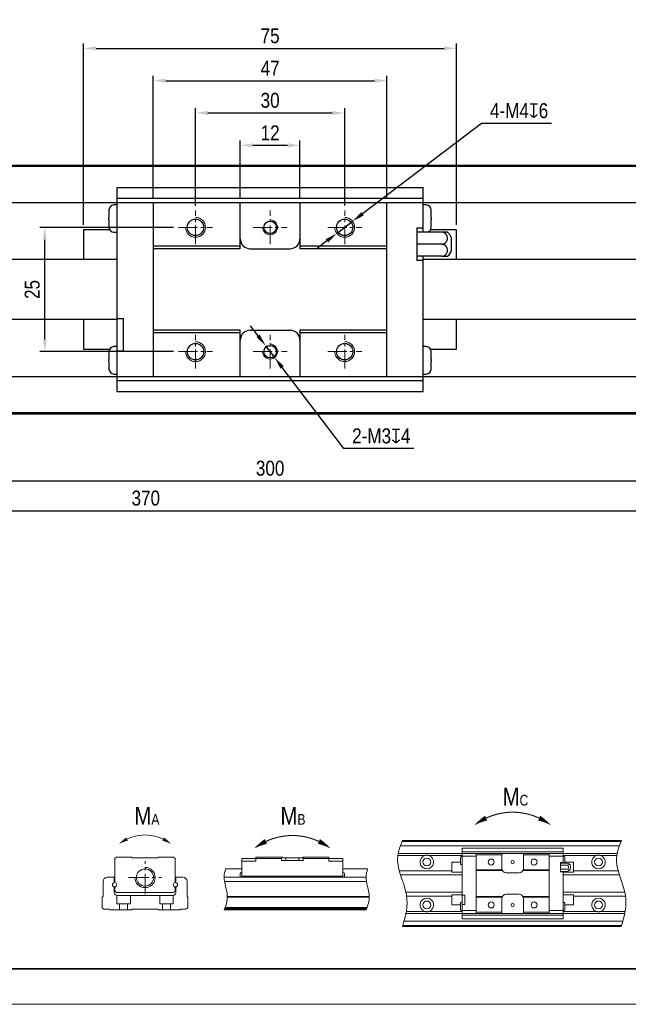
# Model space of a CAD drawing. Header units: millimetres. Extents: x 100 to 1971, y 30 to 690.
# Tile 18 of 20: x 1693 to 1815, y 30 to 228. Entities that reach past the tile are written whole.
import ezdxf

# ---------------------------------------------------------------- set-up
doc = ezdxf.new("R2010")
doc.units = ezdxf.units.MM
doc.linetypes.add('CENTER2', pattern=[28.575, 19.05, -3.175, 3.175, -3.175])
doc.layers.get('Defpoints').update_dxf_attribs({"lineweight": 13})
for name, color, linetype, lineweight in [('小粗', 7, 'Continuous', 25), ('标注', 3, 'Continuous', 13), ('点划线', 1, 'CENTER2', 13), ('粗线', 7, 'Continuous', 35), ('细线', 7, 'Continuous', 13)]:
    doc.layers.add(name, color=color, linetype=linetype, lineweight=lineweight)
doc.styles.add('3.5', font='ARIALN.TTF', dxfattribs={"height": 3})
doc.styles.add('7', font='ARIALN.TTF', dxfattribs={"height": 7})
doc.dimstyles.new('A4—对齐', dxfattribs={"dimtxt": 3, "dimasz": 2.5, "dimexe": 1, "dimexo": 1, "dimgap": 1, "dimtad": 1, "dimdec": 1, "dimzin": 9, "dimdsep": 46, "dimtxsty": '3.5', "dimcen": 2.5, "dimadec": 0, "dimazin": 0, "dimtm": 1e-09, "dimtfac": 1, "dimtdec": 1, "dimtmove": 0, "dimatfit": 3, "dimfxl": 0, "dimtolj": 1, "dimarcsym": 0})
doc.dimstyles.new('A4—水平', dxfattribs={"dimtxt": 3.5, "dimasz": 2.5, "dimexe": 2, "dimexo": 1, "dimgap": 1, "dimtad": 1, "dimtih": 1, "dimtoh": 1, "dimdec": 1, "dimzin": 12, "dimdsep": 46, "dimtxsty": '3.5', "dimcen": 2.5, "dimadec": 0, "dimazin": 0, "dimtm": 1e-09, "dimtfac": 1, "dimtdec": 1, "dimtmove": 0, "dimatfit": 3, "dimfxl": 0, "dimtolj": 1, "dimarcsym": 0})

# ---------------------------------------------------------------- blocks, each defined once
blk = doc.blocks.new('A4图框')
at = {"layer": '粗线'}
blk.add_lwpolyline([(5, 205), (292, 205), (292, 5), (5, 5)], close=True, dxfattribs=at)
at = {"layer": '细线'}
blk.add_lwpolyline([(0, 210), (297, 210), (297, 0), (0, 0)], close=True, dxfattribs=at)
blk = doc.blocks.new('扭矩')
at = {"layer": '标注'}
for points, const_width in [([(451.8, 96.04, 0.223025), (436.8, 96.04, 4.483797)], 0.294), ([(345.56, 90.11, 0.223025), (335.36, 90.11, 4.483797)], 0.2), ([(389.57, 89.45, 0.223025), (374.58, 89.45, 4.483797)], 0.294)]:
    blk.add_lwpolyline(points, format="xyb", dxfattribs=dict(at, const_width=const_width))
for points in [[(433.56, 94.07, 0.0147, 1.47, -0.053865), (436.8, 96.04, 0, 0, -1.574086)], [(455.04, 94.07, 0.0147, 1.47, 0.053865), (451.8, 96.04, 0, 0, 1.574086)], [(333.16, 88.77, 0.01, 1, -0.053865), (335.36, 90.11, 0, 0, -1.574086)], [(347.76, 88.77, 0.01, 1, 0.053865), (345.56, 90.11, 0, 0, 1.574086)], [(371.34, 87.48, 0.0147, 1.47, -0.053865), (374.58, 89.45, 0, 0, -1.574086)], [(392.81, 87.48, 0.0147, 1.47, 0.053865), (389.57, 89.45, 0, 0, 1.574086)]]:
    blk.add_lwpolyline(points, format="xyseb", dxfattribs=at)
blk.add_arc((340.46, 79.24), 2.86, 180, 90, dxfattribs=at)
for points, knots in [([(413.21, 89.69), (412.34, 87.78), (410.77, 82.72), (415.51, 74.58), (414.13, 68.38), (413.16, 65.44)], [4.418107, 4.418107, 4.418107, 4.418107, 10.533784, 20.542229, 29.51, 29.51, 29.51, 29.51]), ([(475.04, 89.69), (474.16, 87.78), (472.59, 82.72), (477.33, 74.58), (475.96, 68.38), (474.98, 65.44)], [4.418107, 4.418107, 4.418107, 4.418107, 10.533784, 20.542229, 29.51, 29.51, 29.51, 29.51]), ([(363.22, 81.67), (362.98, 80.98), (362.42, 78.47), (364.23, 74.45), (363.34, 71.38), (362.84, 70.15)], [3.929779, 3.929779, 3.929779, 3.929779, 6.143971, 11.892959, 15.773013, 15.773013, 15.773013, 15.773013]), ([(403.32, 81.67), (403.08, 80.98), (402.52, 78.47), (404.33, 74.45), (403.44, 71.38), (402.94, 70.15)], [3.929779, 3.929779, 3.929779, 3.929779, 6.143971, 11.892959, 15.773013, 15.773013, 15.773013, 15.773013])]:
    blk.add_open_spline(points, degree=3, knots=knots, dxfattribs=at)
at = {"layer": '点划线', "ltscale": 0.3}
for p, q in [((340.46, 74.58), (340.46, 83.91)), ((335.79, 79.24), (345.12, 79.24))]:
    blk.add_line(p, q, dxfattribs=at)
at = {"layer": '细线'}
for p, q in [((413.1, 89.43), (474.92, 89.43)), ((413.21, 89.69), (475.04, 89.69)), ((474.43, 88.21), (412.6, 88.21)), ((430.03, 87.55), (430.03, 67.58)), ((430.03, 87.55), (458.57, 87.55)), ((458.57, 86.55), (430.03, 86.55)), ((458.57, 83.32), (458.57, 87.55)), ((331.97, 84.63), (332.37, 85.04)), ((331.97, 84.63), (331.97, 77.83)), ((332.37, 85.04), (336.62, 85.04)), ((336.82, 84.84), (336.62, 85.04)), ((344.09, 84.84), (336.82, 84.84)), ((344.3, 85.04), (344.09, 84.84)), ((348.54, 85.04), (344.3, 85.04)), ((348.54, 85.04), (348.94, 84.63)), ((348.94, 84.63), (348.94, 77.83)), ((367.81, 84.63), (379.04, 84.63)), ((367.81, 84.63), (367.81, 79.53)), ((371.77, 83.83), (367.81, 83.83)), ((371.77, 85.04), (371.77, 83.83)), ((379.11, 85.04), (371.77, 85.04)), ((379.04, 84.03), (379.04, 85.04)), ((379.04, 84.03), (385.1, 84.03)), ((384.94, 84.84), (379.21, 84.84)), ((380.26, 84.84), (380.26, 84.03)), ((383.89, 84.03), (383.89, 84.84)), ((392.38, 85.04), (385.04, 85.04)), ((385.1, 84.03), (385.1, 85.04)), ((385.1, 84.63), (396.34, 84.63)), ((392.38, 85.04), (392.38, 83.83)), ((396.34, 83.83), (392.38, 83.83)), ((396.34, 79.53), (396.34, 84.63)), ((411.89, 85.45), (419.46, 85.45)), ((473.81, 86.05), (411.99, 86.05)), ((420.65, 85.45), (430.03, 85.45)), ((429.55, 83.63), (427.12, 83.63)), ((427.12, 80.8), (427.12, 83.63)), ((429.55, 83.22), (429.55, 84.84)), ((433.99, 85.24), (430.03, 85.24)), ((433.99, 86.05), (433.99, 69.08)), ((441.27, 85.65), (433.99, 85.65)), ((441.27, 86.05), (441.27, 81.81)), ((447.33, 86.05), (447.33, 81.81)), ((454.61, 85.65), (447.33, 85.65)), ((454.61, 69.08), (454.61, 86.05)), ((458.57, 85.24), (454.61, 85.24)), ((457.84, 80.84), (457.84, 83.47)), ((458.57, 83.47), (457.84, 83.47)), ((458.57, 85.45), (467.95, 85.45)), ((459.05, 83.32), (459.05, 84.84)), ((461.48, 83.63), (459.05, 83.63)), ((461.48, 80.8), (461.48, 83.63)), ((469.14, 85.45), (473.71, 85.45)), ((367.81, 81.67), (363.22, 81.67)), ((403.32, 81.67), (396.34, 81.67)), ((412.28, 81.12), (427.13, 81.12)), ((427.12, 80.8), (430.03, 80.8)), ((441.34, 81.4), (433.99, 81.4)), ((441.43, 81.2), (433.99, 81.2)), ((447.17, 81.2), (454.61, 81.2)), ((454.61, 81.4), (447.26, 81.4)), ((459.54, 83.32), (457.84, 83.32)), ((457.84, 82.74), (459.54, 82.74)), ((459.54, 81.57), (457.84, 81.57)), ((459.54, 80.99), (457.84, 80.99)), ((458.57, 80.84), (457.84, 80.84)), ((458.57, 80.99), (458.57, 67.58)), ((458.57, 80.8), (461.48, 80.8)), ((460.67, 82.44), (460.67, 81.87)), ((461.47, 81.12), (474.11, 81.12)), ((328.6, 73.93), (328.6, 78.15)), ((329.81, 79.36), (331.77, 79.36)), ((331.77, 79.36), (331.77, 77.83)), ((349.14, 79.36), (351.11, 79.36)), ((349.14, 79.36), (349.14, 77.83)), ((352.32, 78.15), (352.32, 73.93)), ((362.81, 79.36), (402.91, 79.36)), ((403.02, 78.15), (362.92, 78.15)), ((367.32, 79.36), (367.32, 80.25)), ((396.34, 79.64), (367.81, 79.64)), ((367.81, 79.36), (367.81, 79.53)), ((396.34, 79.53), (367.81, 79.53)), ((396.34, 79.53), (396.34, 79.36)), ((396.82, 79.36), (396.82, 80.25)), ((430.04, 79.99), (412.62, 79.99)), ((442.48, 80.6), (446.12, 80.6)), ((474.45, 79.99), (458.57, 79.99)), ((331.77, 74.98), (331.77, 76.62)), ((331.97, 75.4), (331.97, 76.62)), ((332.37, 75), (331.97, 75.4)), ((348.94, 75.4), (348.54, 75)), ((348.94, 76.62), (348.94, 75.4)), ((349.14, 74.98), (349.14, 76.62)), ((414.15, 75.14), (430.04, 75.14)), ((458.57, 75.14), (475.97, 75.14)), ((328.33, 73.67), (328.6, 73.93)), ((328.33, 70.76), (328.33, 73.67)), ((348.54, 75), (332.37, 75)), ((332.48, 74.19), (332.48, 71.82)), ((332.57, 74.18), (348.34, 74.18)), ((336.32, 74.18), (336.32, 71.82)), ((344.6, 74.18), (344.6, 71.82)), ((348.44, 74.19), (348.44, 71.82)), ((352.32, 73.93), (352.58, 73.67)), ((352.58, 73.67), (352.58, 70.76)), ((363.67, 73.93), (403.77, 73.93)), ((363.68, 73.67), (403.77, 73.67)), ((414.36, 74.01), (427.13, 74.01)), ((430.03, 74.33), (427.12, 74.33)), ((427.12, 71.5), (427.12, 74.33)), ((430.03, 74.29), (430.76, 74.29)), ((430.76, 74.29), (430.76, 71.66)), ((441.43, 73.93), (433.99, 73.93)), ((441.34, 73.73), (433.99, 73.73)), ((441.27, 69.08), (441.27, 73.32)), ((442.48, 74.53), (446.12, 74.53)), ((447.17, 73.93), (454.61, 73.93)), ((454.61, 73.73), (447.26, 73.73)), ((447.33, 73.32), (447.33, 69.08)), ((461.48, 74.33), (458.57, 74.33)), ((461.47, 74.01), (476.18, 74.01)), ((461.48, 71.5), (461.48, 74.33)), ((328.74, 70.35), (328.33, 70.76)), ((330.35, 70.35), (328.74, 70.35)), ((330.56, 70.15), (330.35, 70.35)), ((336.62, 70.15), (330.56, 70.15)), ((332.48, 71.82), (336.32, 71.82)), ((333.28, 71.82), (333.28, 70.15)), ((335.51, 71.82), (335.51, 70.15)), ((336.82, 70.35), (336.62, 70.15)), ((344.09, 70.35), (336.82, 70.35)), ((344.3, 70.15), (344.09, 70.35)), ((350.36, 70.15), (344.3, 70.15)), ((348.44, 71.82), (344.6, 71.82)), ((345.41, 71.82), (345.41, 70.15)), ((347.63, 71.82), (347.63, 70.15)), ((350.56, 70.35), (350.36, 70.15)), ((351.89, 70.35), (350.56, 70.35)), ((352.32, 70.53), (352.34, 70.51)), ((352.58, 70.76), (352.34, 70.51)), ((362.84, 70.15), (402.94, 70.15)), ((403.02, 70.35), (362.92, 70.35)), ((363.07, 70.76), (403.17, 70.76)), ((414.25, 69.68), (419.46, 69.68)), ((420.65, 69.68), (430.03, 69.68)), ((427.12, 71.5), (429.55, 71.5)), ((429.55, 71.91), (429.55, 70.29)), ((430.03, 71.66), (430.76, 71.66)), ((430.03, 69.89), (433.99, 69.89)), ((454.61, 69.89), (458.57, 69.89)), ((458.57, 69.68), (467.95, 69.68)), ((459.05, 70.29), (459.05, 71.91)), ((459.05, 71.5), (461.48, 71.5)), ((469.14, 69.68), (476.08, 69.68)), ((413.62, 66.92), (475.44, 66.92)), ((414.15, 69.08), (475.97, 69.08)), ((430.03, 68.58), (458.57, 68.58)), ((430.03, 67.58), (458.57, 67.58)), ((441.27, 69.48), (433.99, 69.48)), ((454.61, 69.48), (447.33, 69.48)), ((413.16, 65.44), (474.98, 65.44)), ((475.07, 65.7), (413.24, 65.7))]:
    blk.add_line(p, q, dxfattribs=at)
for centre, radius in [((420.05, 83.63), 1.11), ((438.24, 83.63), 0.849), ((444.3, 83.63), 0.434), ((450.36, 83.63), 0.849), ((468.55, 83.63), 1.11), ((340.46, 79.24), 2.42), ((331.87, 77.22), 0.614), ((349.04, 77.22), 0.614), ((420.05, 71.5), 1.11), ((438.24, 71.5), 0.849), ((450.36, 71.5), 0.849), ((468.55, 71.5), 1.11), ((444.3, 71.5), 0.434)]:
    blk.add_circle(centre, radius, dxfattribs=at)
for centre, radius, start, end in [((380.26, 85.44), 1.21, 199.4712, 210), ((420.05, 83.63), 1.92, 107.9953, 72.0062), ((429.95, 84.84), 0.404, 78.463, 180.0001), ((458.65, 84.84), 0.404, 359.9999, 101.537), ((468.55, 83.63), 1.92, 107.9938, 72.0062), ((429.95, 83.22), 0.404, 179.9999, 281.537), ((442.48, 81.81), 1.21, 180, 270), ((446.12, 81.81), 1.21, 270, 360), ((459.54, 82.15), 1.17, 14.082, 89.9713), ((459.54, 82.15), 0.583, 270.1017, 90.0043), ((459.54, 82.15), 1.17, 270, 345.918), ((329.81, 78.15), 1.21, 90, 180), ((351.11, 78.15), 1.21, 0, 90), ((367.73, 80.25), 0.404, 78.463, 180.0001), ((396.42, 80.25), 0.404, 359.9999, 101.537), ((332.57, 74.98), 0.8, 180, 270), ((348.34, 74.98), 0.8, 270, 0), ((420.05, 71.5), 1.92, 287.9938, 252.0047), ((442.48, 73.32), 1.21, 90, 180), ((446.12, 73.32), 1.21, 30, 90), ((446.12, 73.32), 1.21, 0, 19.4712), ((468.55, 71.5), 1.92, 287.9938, 252.0047), ((351.89, 70.96), 0.606, 270, 314.9062), ((429.95, 71.91), 0.404, 78.463, 180.0001), ((429.95, 70.29), 0.404, 179.9999, 281.537), ((458.65, 71.91), 0.404, 359.9999, 101.537), ((458.65, 70.29), 0.404, 258.463, 0.0001)]:
    blk.add_arc(centre, radius, start, end, dxfattribs=at)
for centre, major_axis, ratio, start_param, end_param in [((383.89, 85.44), (0.51, 1.1), 1, 4.621289, 4.805051), ((459.54, 83.03), (0.583, 0), 0.5, 4.712313, 7.852981), ((459.54, 81.28), (-0.583, 0), 0.5, 1.570197, 4.710613), ((446.12, 73.32), (0.51, -1.1), 1, 1.478135, 1.661896)]:
    blk.add_ellipse(centre, major_axis=major_axis, ratio=ratio, start_param=start_param, end_param=end_param, dxfattribs=at)
for points in [[(420.65, 85.45), (420.6, 85.47), (420.55, 85.48), (420.45, 85.51), (420.4, 85.51), (420.3, 85.53), (420.25, 85.54), (420.15, 85.54), (420.1, 85.55), (420.03, 85.55), (420, 85.55), (419.95, 85.54), (419.93, 85.54), (419.85, 85.54), (419.8, 85.53), (419.7, 85.51), (419.6, 85.5), (419.51, 85.47), (419.46, 85.45)], [(469.14, 85.45), (469.09, 85.47), (469.04, 85.48), (468.95, 85.51), (468.9, 85.51), (468.8, 85.53), (468.75, 85.54), (468.65, 85.54), (468.6, 85.55), (468.52, 85.55), (468.5, 85.55), (468.45, 85.54), (468.42, 85.54), (468.35, 85.54), (468.3, 85.53), (468.2, 85.51), (468.1, 85.5), (468, 85.47), (467.95, 85.45)], [(419.46, 69.68), (419.51, 69.66), (419.56, 69.65), (419.65, 69.62), (419.7, 69.61), (419.8, 69.6), (419.85, 69.59), (419.95, 69.59), (420, 69.58), (420.08, 69.58), (420.1, 69.58), (420.15, 69.59), (420.18, 69.59), (420.25, 69.59), (420.3, 69.6), (420.4, 69.61), (420.5, 69.63), (420.6, 69.66), (420.65, 69.68)], [(467.95, 69.68), (468, 69.66), (468.05, 69.65), (468.15, 69.62), (468.2, 69.61), (468.3, 69.6), (468.35, 69.59), (468.45, 69.59), (468.5, 69.58), (468.57, 69.58), (468.6, 69.58), (468.65, 69.59), (468.67, 69.59), (468.75, 69.59), (468.8, 69.6), (468.9, 69.61), (469, 69.63), (469.09, 69.66), (469.14, 69.68)]]:
    blk.add_open_spline(points, degree=3, knots=[0, 0, 0, 0, 0.125, 0.125, 0.25, 0.25, 0.375, 0.375, 0.5, 0.5, 0.5625, 0.5625, 0.625, 0.625, 0.75, 0.75, 0.875, 1, 1, 1, 1], dxfattribs=at)
blk.add_open_spline([(362.98, 70.51), (403.08, 70.51)], degree=1, dxfattribs=at)
at = {"layer": '标注', "char_height": 5, "attachment_point": 1, "style": '7'}
for s, insert in [('M{\\H0.6x;C}', (441.48, 104.59)), ('M{\\H0.6x;A}', (337.46, 99.18)), ('M{\\H0.6x;B}', (378.72, 99.18))]:
    blk.add_mtext_dynamic_manual_height_columns(s, width=12.0149, gutter_width=35, heights=[0], dxfattribs=dict(at, insert=insert))
blk = doc.blocks.new('*D190')
at = {"layer": 'Defpoints', "color": 0, "transparency": 16777216}
for p in [(1643.24, 148.78), (1843.24, 148.78), (1843.24, 135.28)]:
    blk.add_point(p, dxfattribs=at)
at = {"layer": '标注', "color": 0, "lineweight": -2, "transparency": 16777216}
for p, q in [((1643.24, 147.78), (1643.24, 134.28)), ((1843.24, 147.78), (1843.24, 134.28)), ((1645.74, 135.28), (1840.74, 135.28))]:
    blk.add_line(p, q, dxfattribs=at)
at = {"layer": '标注', "color": 0, "transparency": 16777216}
for points in [[(1645.74, 135.69), (1645.74, 134.86), (1643.24, 135.28)], [(1840.74, 135.69), (1840.74, 134.86), (1843.24, 135.28)]]:
    blk.add_solid(points, dxfattribs=at)
at = {"layer": '标注', "color": 0, "transparency": 16777216, "insert": (1743.24, 137.81), "char_height": 3, "width": 27.1458, "attachment_point": 5, "style": '3.5'}
blk.add_mtext('\\A1;300', dxfattribs=at)
blk = doc.blocks.new('*D191')
at = {"layer": 'Defpoints', "color": 0, "transparency": 16777216}
for p in [(1583.24, 149.08), (1853.24, 149.58), (1853.24, 129.28)]:
    blk.add_point(p, dxfattribs=at)
at = {"layer": '标注', "color": 0, "lineweight": -2, "transparency": 16777216}
for p, q in [((1853.24, 148.58), (1853.24, 128.28)), ((1583.24, 148.08), (1583.24, 128.28)), ((1585.74, 129.28), (1850.74, 129.28))]:
    blk.add_line(p, q, dxfattribs=at)
at = {"layer": '标注', "color": 0, "transparency": 16777216}
for points in [[(1585.74, 129.69), (1585.74, 128.86), (1583.24, 129.28)], [(1850.74, 129.69), (1850.74, 128.86), (1853.24, 129.28)]]:
    blk.add_solid(points, dxfattribs=at)
at = {"layer": '标注', "color": 0, "transparency": 16777216, "insert": (1718.24, 131.81), "char_height": 3, "width": 31.5025, "attachment_point": 5, "style": '3.5'}
blk.add_mtext('\\A1;370', dxfattribs=at)
blk = doc.blocks.new('*D192')
at = {"layer": 'Defpoints', "color": 0, "transparency": 16777216}
for p in [(1749.24, 202.78), (1737.24, 191.28), (1749.24, 191.28)]:
    blk.add_point(p, dxfattribs=at)
at = {"layer": '标注', "color": 0, "lineweight": -2, "transparency": 16777216}
for p, q in [((1737.24, 192.28), (1737.24, 203.78)), ((1739.74, 202.78), (1746.74, 202.78)), ((1749.24, 192.28), (1749.24, 203.78))]:
    blk.add_line(p, q, dxfattribs=at)
at = {"layer": '标注', "color": 0, "transparency": 16777216}
for points in [[(1739.74, 203.19), (1739.74, 202.36), (1737.24, 202.78)], [(1746.74, 203.19), (1746.74, 202.36), (1749.24, 202.78)]]:
    blk.add_solid(points, dxfattribs=at)
at = {"layer": '标注', "color": 0, "transparency": 16777216, "insert": (1743.24, 205.28), "char_height": 3, "attachment_point": 5, "style": '3.5'}
blk.add_mtext('\\A1;12', dxfattribs=at)
blk = doc.blocks.new('*D193')
at = {"layer": 'Defpoints', "color": 0, "transparency": 16777216}
for p in [(1758.24, 209.28), (1728.24, 189.69), (1758.24, 189.69)]:
    blk.add_point(p, dxfattribs=at)
at = {"layer": '标注', "color": 0, "lineweight": -2, "transparency": 16777216}
for p, q in [((1728.24, 190.69), (1728.24, 210.28)), ((1758.24, 190.69), (1758.24, 210.28)), ((1730.74, 209.28), (1755.74, 209.28))]:
    blk.add_line(p, q, dxfattribs=at)
at = {"layer": '标注', "color": 0, "transparency": 16777216}
for points in [[(1730.74, 209.69), (1730.74, 208.86), (1728.24, 209.28)], [(1755.74, 209.69), (1755.74, 208.86), (1758.24, 209.28)]]:
    blk.add_solid(points, dxfattribs=at)
at = {"layer": '标注', "color": 0, "transparency": 16777216, "insert": (1743.24, 211.81), "char_height": 3, "attachment_point": 5, "style": '3.5'}
blk.add_mtext('\\A1;30', dxfattribs=at)
blk = doc.blocks.new('*D194')
at = {"layer": 'Defpoints', "color": 0, "transparency": 16777216}
for p in [(1766.74, 215.78), (1719.74, 191.28), (1766.74, 191.28)]:
    blk.add_point(p, dxfattribs=at)
at = {"layer": '标注', "color": 0, "lineweight": -2, "transparency": 16777216}
for p, q in [((1719.74, 192.28), (1719.74, 216.78)), ((1766.74, 192.28), (1766.74, 216.78)), ((1722.24, 215.78), (1764.24, 215.78))]:
    blk.add_line(p, q, dxfattribs=at)
at = {"layer": '标注', "color": 0, "transparency": 16777216}
for points in [[(1722.24, 216.19), (1722.24, 215.36), (1719.74, 215.78)], [(1764.24, 216.19), (1764.24, 215.36), (1766.74, 215.78)]]:
    blk.add_solid(points, dxfattribs=at)
at = {"layer": '标注', "color": 0, "transparency": 16777216, "insert": (1743.24, 218.28), "char_height": 3, "attachment_point": 5, "style": '3.5'}
blk.add_mtext('\\A1;47', dxfattribs=at)
blk = doc.blocks.new('*D195')
at = {"layer": 'Defpoints', "color": 0, "transparency": 16777216}
for p in [(1780.74, 222.28), (1705.74, 185.78), (1780.74, 185.78)]:
    blk.add_point(p, dxfattribs=at)
at = {"layer": '标注', "color": 0, "lineweight": -2, "transparency": 16777216}
for p, q in [((1705.74, 186.78), (1705.74, 223.28)), ((1708.24, 222.28), (1778.24, 222.28)), ((1780.74, 186.78), (1780.74, 223.28))]:
    blk.add_line(p, q, dxfattribs=at)
at = {"layer": '标注', "color": 0, "transparency": 16777216}
for points in [[(1708.24, 222.69), (1708.24, 221.86), (1705.74, 222.28)], [(1778.24, 222.69), (1778.24, 221.86), (1780.74, 222.28)]]:
    blk.add_solid(points, dxfattribs=at)
at = {"layer": '标注', "color": 0, "transparency": 16777216, "insert": (1743.24, 224.8), "char_height": 3, "attachment_point": 5, "style": '3.5'}
blk.add_mtext('\\A1;75', dxfattribs=at)
blk = doc.blocks.new('*D196')
at = {"layer": 'Defpoints', "color": 0, "transparency": 16777216}
for p in [(1759.83, 187.49), (1756.65, 185.07)]:
    blk.add_point(p, dxfattribs=at)
at = {"layer": '标注', "color": 0, "lineweight": -2, "transparency": 16777216}
for p, q in [((1785.74, 207.2), (1761.82, 189)), ((1799.85, 207.2), (1785.74, 207.2)), ((1756.65, 185.07), (1759.83, 187.49)), ((1754.66, 183.55), (1752.67, 182.04))]:
    blk.add_line(p, q, dxfattribs=at)
at = {"layer": '标注', "color": 0, "transparency": 16777216}
for points in [[(1761.57, 189.33), (1762.07, 188.67), (1759.83, 187.49)], [(1754.41, 183.89), (1754.91, 183.22), (1756.65, 185.07)]]:
    blk.add_solid(points, dxfattribs=at)
at = {"layer": '标注', "color": 0, "transparency": 16777216, "insert": (1793.3, 209.74), "char_height": 3, "width": 37.87, "attachment_point": 5, "style": '3.5'}
blk.add_mtext('\\A1;4-M4{\\Fgdt|c134;x}6', dxfattribs=at)
blk = doc.blocks.new('*D197')
at = {"layer": 'Defpoints', "color": 0, "transparency": 16777216}
for p in [(1742.33, 162.47), (1744.15, 160.08)]:
    blk.add_point(p, dxfattribs=at)
at = {"layer": '标注', "color": 0, "lineweight": -2, "transparency": 16777216}
for p, q in [((1740.82, 164.46), (1739.31, 166.45)), ((1742.33, 162.47), (1744.15, 160.08)), ((1758.07, 141.78), (1745.66, 158.09)), ((1772.11, 141.78), (1758.07, 141.78))]:
    blk.add_line(p, q, dxfattribs=at)
at = {"layer": '标注', "color": 0, "transparency": 16777216}
for points in [[(1741.15, 164.71), (1740.49, 164.21), (1742.33, 162.47)], [(1745.99, 158.35), (1745.33, 157.84), (1744.15, 160.08)]]:
    blk.add_solid(points, dxfattribs=at)
at = {"layer": '标注', "color": 0, "transparency": 16777216, "insert": (1765.59, 144.31), "char_height": 3, "width": 38.0376, "attachment_point": 5, "style": '3.5'}
blk.add_mtext('\\A1;2-M3{\\Fgdt|c134;x}4', dxfattribs=at)
blk = doc.blocks.new('*D204')
at = {"layer": 'Defpoints', "color": 0, "transparency": 16777216}
for p in [(1697.94, 186.28), (1724.83, 186.28), (1724.83, 161.28)]:
    blk.add_point(p, dxfattribs=at)
at = {"layer": '标注', "color": 0, "lineweight": -2, "transparency": 16777216}
for p, q in [((1723.83, 186.28), (1696.94, 186.28)), ((1697.94, 163.78), (1697.94, 183.78)), ((1723.83, 161.28), (1696.94, 161.28))]:
    blk.add_line(p, q, dxfattribs=at)
at = {"layer": '标注', "color": 0, "transparency": 16777216}
for points in [[(1697.52, 183.78), (1698.35, 183.78), (1697.94, 186.28)], [(1697.52, 163.78), (1698.35, 163.78), (1697.94, 161.28)]]:
    blk.add_solid(points, dxfattribs=at)
at = {"layer": '标注', "color": 0, "transparency": 16777216, "insert": (1695.41, 173.78), "char_height": 3, "attachment_point": 5, "rotation": 90, "style": '3.5'}
blk.add_mtext('\\A1;25', dxfattribs=at)

msp = doc.modelspace()

# ---------------------------------------------------------------- linework, layer by layer
at = {"layer": '小粗'}
for p, q in [((1643.24, 198.78), (1843.24, 198.78)), ((1643.24, 198.58), (1843.24, 198.58)), ((1712.44, 194.27), (1712.44, 153.28)), ((1712.44, 194.27), (1774.04, 194.27)), ((1774.04, 185.3), (1774.04, 194.27)), ((1643.24, 191.28), (1843.24, 191.28)), ((1712.44, 190.78), (1711.84, 190.78)), ((1774.04, 192.07), (1712.44, 192.07)), ((1719.74, 191.28), (1719.74, 156.28)), ((1737.24, 181.98), (1737.24, 191.28)), ((1749.24, 191.28), (1749.24, 181.98)), ((1766.74, 156.28), (1766.74, 191.28)), ((1774.64, 190.78), (1774.04, 190.78)), ((1710.84, 189.78), (1710.84, 189.78)), ((1710.84, 189.75), (1710.84, 188.32)), ((1775.64, 189.78), (1775.64, 189.78)), ((1775.64, 188.32), (1775.64, 189.75)), ((1710.84, 187.74), (1710.84, 186.3)), ((1710.84, 186.28), (1710.84, 186.28)), ((1775.64, 186.3), (1775.64, 187.74)), ((1775.64, 186.28), (1775.64, 186.28)), ((1710.97, 185.78), (1705.74, 185.78)), ((1705.74, 185.78), (1705.74, 179.78)), ((1711.84, 185.28), (1712.44, 185.28)), ((1772.74, 186.13), (1772.74, 179.63)), ((1774.04, 186.13), (1772.74, 186.13)), ((1777.74, 185.3), (1772.74, 185.3)), ((1780.74, 185.78), (1775.51, 185.78)), ((1780.74, 179.78), (1780.74, 185.78)), ((1737.24, 182.48), (1719.74, 182.48)), ((1766.74, 182.48), (1749.24, 182.48)), ((1777.74, 182.88), (1772.74, 182.88)), ((1779.74, 182.08), (1779.74, 183.68)), ((1737.24, 181.98), (1719.74, 181.98)), ((1739.24, 181.98), (1747.24, 181.98)), ((1766.74, 181.98), (1749.24, 181.98)), ((1777.74, 180.45), (1772.74, 180.45)), ((1774.04, 153.28), (1774.04, 180.45)), ((1712.44, 179.78), (1645.64, 179.78)), ((1774.04, 179.63), (1772.74, 179.63)), ((1843.24, 179.78), (1774.04, 179.78)), ((1645.64, 167.78), (1712.44, 167.78)), ((1705.74, 167.78), (1705.74, 161.78)), ((1712.44, 167.93), (1713.74, 167.93)), ((1713.74, 161.43), (1713.74, 167.93)), ((1774.04, 167.78), (1843.24, 167.78)), ((1780.74, 161.78), (1780.74, 167.78)), ((1737.24, 165.58), (1719.74, 165.58)), ((1737.24, 165.08), (1719.74, 165.08)), ((1737.24, 156.28), (1737.24, 165.58)), ((1739.24, 165.58), (1747.24, 165.58)), ((1749.24, 165.58), (1749.24, 156.28)), ((1766.74, 165.58), (1749.24, 165.58)), ((1766.74, 165.08), (1749.24, 165.08)), ((1705.74, 161.78), (1710.97, 161.78)), ((1710.84, 161.28), (1710.84, 161.28)), ((1710.84, 161.25), (1710.84, 159.82)), ((1712.44, 162.28), (1711.84, 162.28)), ((1712.44, 161.43), (1713.74, 161.43)), ((1774.64, 162.28), (1774.04, 162.28)), ((1775.51, 161.78), (1780.74, 161.78)), ((1775.64, 161.28), (1775.64, 161.28)), ((1775.64, 159.82), (1775.64, 161.25)), ((1710.84, 159.24), (1710.84, 157.8)), ((1775.64, 157.8), (1775.64, 159.24)), ((1710.84, 157.78), (1710.84, 157.78)), ((1711.84, 156.78), (1712.44, 156.78)), ((1774.04, 156.78), (1774.64, 156.78)), ((1775.64, 157.78), (1775.64, 157.78)), ((1643.24, 156.28), (1843.24, 156.28)), ((1712.44, 155.49), (1774.04, 155.49)), ((1712.44, 153.28), (1774.04, 153.28)), ((1843.24, 148.98), (1643.24, 148.98)), ((1643.24, 148.78), (1843.24, 148.78))]:
    msp.add_line(p, q, dxfattribs=at)
for centre, radius in [((1728.24, 186.28), 1.65), ((1743.24, 186.28), 1.25), ((1758.24, 186.28), 1.65), ((1728.24, 161.28), 1.65), ((1743.24, 161.28), 1.25), ((1758.24, 161.28), 1.65)]:
    msp.add_circle(centre, radius, dxfattribs=at)
for centre, radius, start, end in [((1711.84, 189.78), 1, 90, 180), ((1774.64, 189.78), 1, 0, 90), ((1711.84, 186.28), 1, 180, 270), ((1774.64, 186.28), 1, 282.8053, 0), ((1777.74, 183.68), 2, 0.0018, 15.7838), ((1739.24, 183.98), 2, 180, 270), ((1747.24, 183.98), 2, 270, 0), ((1777.74, 182.08), 2, 305.6665, 359.9983), ((1739.24, 163.58), 2, 90, 180), ((1747.24, 163.58), 2, 0, 90), ((1711.84, 161.28), 1, 90, 180), ((1774.64, 161.28), 1, 0, 90), ((1711.84, 157.78), 1, 180, 270), ((1774.64, 157.78), 1, 270, 0)]:
    msp.add_arc(centre, radius, start, end, dxfattribs=at)
for points, knots in [([(1710.84, 189.78), (1710.84, 189.78), (1710.84, 189.78), (1710.84, 189.78), (1710.84, 189.77), (1710.84, 189.77), (1710.84, 189.76), (1710.84, 189.75)], [0, 0, 0, 0, 0.25, 0.25, 0.5, 0.5, 1, 1, 1, 1]), ([(1710.84, 188.32), (1710.84, 188.31), (1710.84, 188.31), (1710.84, 188.3), (1710.84, 188.29), (1710.84, 188.28), (1710.84, 188.26), (1710.84, 188.25)], [0, 0, 0, 0, 0.25, 0.25, 0.5, 0.5, 1, 1, 1, 1]), ([(1775.64, 189.75), (1775.64, 189.76), (1775.64, 189.76), (1775.64, 189.77), (1775.64, 189.77), (1775.64, 189.78), (1775.64, 189.78), (1775.64, 189.78)], [0, 0, 0, 0, 0.25, 0.25, 0.5, 0.5, 1, 1, 1, 1]), ([(1775.64, 188.25), (1775.64, 188.26), (1775.64, 188.26), (1775.64, 188.28), (1775.64, 188.28), (1775.64, 188.3), (1775.64, 188.31), (1775.64, 188.32)], [0, 0, 0, 0, 0.25, 0.25, 0.5, 0.5, 1, 1, 1, 1]), ([(1710.84, 187.8), (1710.84, 187.8), (1710.84, 187.79), (1710.84, 187.78), (1710.84, 187.77), (1710.84, 187.76), (1710.84, 187.75), (1710.84, 187.74)], [0, 0, 0, 0, 0.25, 0.25, 0.5, 0.5, 1, 1, 1, 1]), ([(1710.84, 186.3), (1710.84, 186.3), (1710.84, 186.3), (1710.84, 186.29), (1710.84, 186.29), (1710.84, 186.28), (1710.84, 186.28), (1710.84, 186.28)], [0, 0, 0, 0, 0.25, 0.25, 0.5, 0.5, 1, 1, 1, 1]), ([(1775.64, 187.74), (1775.64, 187.74), (1775.64, 187.75), (1775.64, 187.76), (1775.64, 187.76), (1775.64, 187.78), (1775.64, 187.79), (1775.64, 187.8)], [0, 0, 0, 0, 0.25, 0.25, 0.5, 0.5, 1, 1, 1, 1]), ([(1775.64, 186.28), (1775.64, 186.28), (1775.64, 186.28), (1775.64, 186.28), (1775.64, 186.28), (1775.64, 186.29), (1775.64, 186.29), (1775.64, 186.3)], [0, 0, 0, 0, 0.25, 0.25, 0.5, 0.5, 1, 1, 1, 1]), ([(1778.89, 185.3), (1778.89, 185.3), (1778.89, 185.3), (1778.88, 185.3), (1778.86, 185.3), (1778.83, 185.3), (1778.82, 185.3), (1778.8, 185.3), (1778.78, 185.3), (1778.76, 185.3), (1778.7, 185.3), (1778.66, 185.3), (1778.59, 185.3), (1778.58, 185.3), (1778.55, 185.3), (1778.51, 185.3), (1778.47, 185.3), (1778.4, 185.3), (1778.37, 185.3), (1778.32, 185.3), (1778.3, 185.3), (1778.26, 185.3), (1778.24, 185.3), (1778.15, 185.3), (1778.07, 185.3), (1777.97, 185.3), (1777.95, 185.3), (1777.91, 185.3), (1777.89, 185.3), (1777.82, 185.3), (1777.78, 185.3), (1777.74, 185.3)], [0, 0, 0, 0, 0.011717, 0.011717, 0.1529, 0.1529, 0.188196, 0.188196, 0.223492, 0.294083, 0.294083, 0.435267, 0.435267, 0.470562, 0.470562, 0.505858, 0.57645, 0.57645, 0.647042, 0.647042, 0.682337, 0.682337, 0.717633, 0.717633, 0.858817, 0.858817, 0.894112, 0.894112, 0.929408, 0.929408, 1, 1, 1, 1]), ([(1777.74, 182.88), (1777.78, 182.88), (1777.82, 182.88), (1777.91, 182.89), (1777.95, 182.9), (1778.03, 182.91), (1778.07, 182.93), (1778.15, 182.95), (1778.19, 182.97), (1778.26, 183), (1778.3, 183.02), (1778.37, 183.06), (1778.4, 183.09), (1778.5, 183.16), (1778.55, 183.21), (1778.62, 183.28), (1778.63, 183.3), (1778.65, 183.33), (1778.66, 183.34), (1778.7, 183.39), (1778.72, 183.42), (1778.78, 183.52), (1778.81, 183.59), (1778.84, 183.68), (1778.84, 183.69), (1778.85, 183.73), (1778.87, 183.78), (1778.88, 183.84), (1778.9, 183.94), (1778.91, 184.02), (1778.91, 184.11), (1778.91, 184.13), (1778.9, 184.16), (1778.9, 184.22), (1778.89, 184.27), (1778.88, 184.38), (1778.86, 184.45), (1778.83, 184.54), (1778.82, 184.56), (1778.81, 184.59), (1778.8, 184.61), (1778.77, 184.66), (1778.76, 184.69), (1778.7, 184.79), (1778.66, 184.85), (1778.59, 184.92), (1778.58, 184.94), (1778.55, 184.97), (1778.51, 185.01), (1778.43, 185.07), (1778.37, 185.12), (1778.32, 185.15), (1778.3, 185.16), (1778.26, 185.18), (1778.24, 185.19), (1778.15, 185.23), (1778.07, 185.26), (1777.97, 185.28), (1777.95, 185.28), (1777.91, 185.29), (1777.89, 185.29), (1777.82, 185.3), (1777.78, 185.3), (1777.74, 185.3)], [0, 0, 0, 0, 0.03125, 0.03125, 0.0625, 0.0625, 0.09375, 0.09375, 0.125, 0.125, 0.15625, 0.15625, 0.1875, 0.1875, 0.25, 0.25, 0.265625, 0.265625, 0.28125, 0.28125, 0.3125, 0.3125, 0.375, 0.375, 0.390625, 0.390625, 0.40625, 0.4375, 0.4375, 0.5, 0.5, 0.515625, 0.515625, 0.53125, 0.5625, 0.5625, 0.625, 0.625, 0.640625, 0.640625, 0.65625, 0.65625, 0.6875, 0.6875, 0.75, 0.75, 0.765625, 0.765625, 0.78125, 0.8125, 0.84375, 0.84375, 0.859375, 0.859375, 0.875, 0.875, 0.9375, 0.9375, 0.953125, 0.953125, 0.96875, 0.96875, 1, 1, 1, 1]), ([(1779.64, 184.21), (1779.61, 184.38), (1779.51, 184.66), (1779.26, 184.98), (1779.06, 185.2), (1778.91, 185.28), (1778.87, 185.29)], [0, 0, 0, 0, 0.363241, 0.626439, 0.892186, 1, 1, 1, 1]), ([(1777.74, 180.45), (1777.78, 180.45), (1777.82, 180.46), (1777.91, 180.46), (1777.95, 180.47), (1778.03, 180.49), (1778.07, 180.5), (1778.15, 180.53), (1778.19, 180.54), (1778.26, 180.58), (1778.3, 180.6), (1778.37, 180.64), (1778.4, 180.66), (1778.5, 180.73), (1778.55, 180.79), (1778.62, 180.86), (1778.63, 180.87), (1778.65, 180.9), (1778.66, 180.92), (1778.7, 180.97), (1778.72, 181), (1778.78, 181.1), (1778.81, 181.16), (1778.84, 181.25), (1778.84, 181.27), (1778.85, 181.31), (1778.87, 181.36), (1778.88, 181.41), (1778.9, 181.52), (1778.91, 181.59), (1778.91, 181.68), (1778.91, 181.7), (1778.9, 181.74), (1778.9, 181.79), (1778.89, 181.85), (1778.88, 181.96), (1778.86, 182.03), (1778.83, 182.11), (1778.82, 182.13), (1778.81, 182.17), (1778.8, 182.18), (1778.77, 182.23), (1778.76, 182.27), (1778.7, 182.36), (1778.66, 182.43), (1778.59, 182.5), (1778.58, 182.51), (1778.55, 182.54), (1778.51, 182.58), (1778.43, 182.65), (1778.37, 182.69), (1778.32, 182.72), (1778.3, 182.73), (1778.26, 182.75), (1778.24, 182.76), (1778.15, 182.81), (1778.07, 182.83), (1777.97, 182.85), (1777.95, 182.86), (1777.91, 182.87), (1777.89, 182.87), (1777.82, 182.88), (1777.78, 182.88), (1777.74, 182.88)], [0, 0, 0, 0, 0.03125, 0.03125, 0.0625, 0.0625, 0.09375, 0.09375, 0.125, 0.125, 0.15625, 0.15625, 0.1875, 0.1875, 0.25, 0.25, 0.265625, 0.265625, 0.28125, 0.28125, 0.3125, 0.3125, 0.375, 0.375, 0.390625, 0.390625, 0.40625, 0.4375, 0.4375, 0.5, 0.5, 0.515625, 0.515625, 0.53125, 0.5625, 0.5625, 0.625, 0.625, 0.640625, 0.640625, 0.65625, 0.65625, 0.6875, 0.6875, 0.75, 0.75, 0.765625, 0.765625, 0.78125, 0.8125, 0.84375, 0.84375, 0.859375, 0.859375, 0.875, 0.875, 0.9375, 0.9375, 0.953125, 0.953125, 0.96875, 0.96875, 1, 1, 1, 1]), ([(1779.74, 182.15), (1779.74, 182.15), (1779.74, 182.16), (1779.74, 182.2), (1779.74, 182.32), (1779.73, 182.54), (1779.73, 182.79), (1779.73, 183.06), (1779.74, 183.27), (1779.74, 183.42), (1779.74, 183.51), (1779.74, 183.58), (1779.74, 183.6), (1779.74, 183.6)], [0, 0, 0, 0, 0.045542, 0.101676, 0.220316, 0.343102, 0.46306, 0.580816, 0.713605, 0.78469, 0.85711, 0.92939, 1, 1, 1, 1]), ([(1777.74, 180.45), (1777.78, 180.45), (1777.82, 180.45), (1777.91, 180.45), (1777.95, 180.45), (1778.03, 180.45), (1778.07, 180.45), (1778.15, 180.45), (1778.19, 180.45), (1778.3, 180.45), (1778.37, 180.45), (1778.5, 180.45), (1778.55, 180.45), (1778.62, 180.45), (1778.63, 180.45), (1778.65, 180.45), (1778.66, 180.45), (1778.7, 180.45), (1778.72, 180.45), (1778.78, 180.45), (1778.81, 180.45), (1778.84, 180.45), (1778.84, 180.45), (1778.85, 180.45), (1778.87, 180.45), (1778.88, 180.45), (1778.89, 180.45), (1778.89, 180.45), (1778.89, 180.45)], [0, 0, 0, 0, 0.070538, 0.070538, 0.141076, 0.141076, 0.211614, 0.211614, 0.282153, 0.282153, 0.423229, 0.423229, 0.564305, 0.564305, 0.599574, 0.599574, 0.634843, 0.634843, 0.705382, 0.705382, 0.846458, 0.846458, 0.881727, 0.881727, 0.916996, 0.987534, 0.987534, 1, 1, 1, 1]), ([(1778.87, 180.46), (1778.91, 180.48), (1779.17, 180.61), (1779.46, 181), (1779.6, 181.37), (1779.64, 181.54)], [0, 0, 0, 0, 0.105979, 0.635106, 1, 1, 1, 1]), ([(1710.84, 161.28), (1710.84, 161.28), (1710.84, 161.28), (1710.84, 161.28), (1710.84, 161.27), (1710.84, 161.27), (1710.84, 161.26), (1710.84, 161.25)], [0, 0, 0, 0, 0.25, 0.25, 0.5, 0.5, 1, 1, 1, 1]), ([(1775.64, 161.25), (1775.64, 161.26), (1775.64, 161.26), (1775.64, 161.27), (1775.64, 161.27), (1775.64, 161.28), (1775.64, 161.28), (1775.64, 161.28)], [0, 0, 0, 0, 0.25, 0.25, 0.5, 0.5, 1, 1, 1, 1]), ([(1710.84, 159.82), (1710.84, 159.81), (1710.84, 159.81), (1710.84, 159.8), (1710.84, 159.79), (1710.84, 159.78), (1710.84, 159.76), (1710.84, 159.75)], [0, 0, 0, 0, 0.25, 0.25, 0.5, 0.5, 1, 1, 1, 1]), ([(1710.84, 159.3), (1710.84, 159.3), (1710.84, 159.29), (1710.84, 159.28), (1710.84, 159.27), (1710.84, 159.26), (1710.84, 159.25), (1710.84, 159.24)], [0, 0, 0, 0, 0.25, 0.25, 0.5, 0.5, 1, 1, 1, 1]), ([(1775.64, 159.75), (1775.64, 159.76), (1775.64, 159.76), (1775.64, 159.78), (1775.64, 159.78), (1775.64, 159.8), (1775.64, 159.81), (1775.64, 159.82)], [0, 0, 0, 0, 0.25, 0.25, 0.5, 0.5, 1, 1, 1, 1]), ([(1775.64, 159.24), (1775.64, 159.24), (1775.64, 159.25), (1775.64, 159.26), (1775.64, 159.26), (1775.64, 159.28), (1775.64, 159.29), (1775.64, 159.3)], [0, 0, 0, 0, 0.25, 0.25, 0.5, 0.5, 1, 1, 1, 1]), ([(1710.84, 157.78), (1710.84, 157.78), (1710.84, 157.78), (1710.84, 157.78), (1710.84, 157.78), (1710.84, 157.79), (1710.84, 157.79), (1710.84, 157.8)], [0, 0, 0, 0, 0.25, 0.25, 0.5, 0.5, 1, 1, 1, 1]), ([(1710.84, 157.8), (1710.84, 157.8), (1710.84, 157.8), (1710.84, 157.79), (1710.84, 157.79), (1710.84, 157.78), (1710.84, 157.78), (1710.84, 157.78)], [0, 0, 0, 0, 0.25, 0.25, 0.5, 0.5, 1, 1, 1, 1]), ([(1775.64, 157.78), (1775.64, 157.78), (1775.64, 157.78), (1775.64, 157.78), (1775.64, 157.78), (1775.64, 157.79), (1775.64, 157.79), (1775.64, 157.8)], [0, 0, 0, 0, 0.25, 0.25, 0.5, 0.5, 1, 1, 1, 1])]:
    msp.add_open_spline(points, degree=3, knots=knots, dxfattribs=at)
for points in [[(1710.84, 187.8), (1710.84, 187.88), (1710.84, 188.03), (1710.84, 188.18), (1710.84, 188.25)], [(1775.64, 188.25), (1775.64, 188.18), (1775.64, 188.03), (1775.64, 187.88), (1775.64, 187.8)], [(1710.84, 159.3), (1710.84, 159.38), (1710.84, 159.53), (1710.84, 159.68), (1710.84, 159.75)], [(1775.64, 159.75), (1775.64, 159.68), (1775.64, 159.53), (1775.64, 159.38), (1775.64, 159.3)]]:
    msp.add_open_spline(points, degree=3, dxfattribs=at)
at = {"layer": '标注'}
for centre, radius in [((1728.24, 186.28), 2), ((1758.24, 186.28), 2), ((1743.24, 186.28), 1.5), ((1728.24, 161.28), 2), ((1743.24, 161.28), 1.5), ((1758.24, 161.28), 2)]:
    msp.add_arc(centre, radius, 180, 90, dxfattribs=at)
at = {"layer": '点划线', "ltscale": 0.2}
for p, q in [((1728.24, 182.87), (1728.24, 189.69)), ((1743.24, 182.87), (1743.24, 189.69)), ((1758.24, 182.87), (1758.24, 189.69)), ((1724.83, 186.28), (1731.65, 186.28)), ((1739.83, 186.28), (1746.65, 186.28)), ((1754.83, 186.28), (1761.65, 186.28)), ((1728.24, 157.87), (1728.24, 164.69)), ((1743.24, 157.87), (1743.24, 164.69)), ((1758.24, 157.87), (1758.24, 164.69)), ((1724.83, 161.28), (1731.65, 161.28)), ((1739.83, 161.28), (1746.65, 161.28)), ((1754.83, 161.28), (1761.65, 161.28))]:
    msp.add_line(p, q, dxfattribs=at)

# ---------------------------------------------------------------- block references
at = {"layer": '标注'}
for name, p, xscale, yscale, zscale in [('A4图框', (1548.53, 30), 1.423719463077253, 1.423719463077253, 1.423719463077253), ('扭矩', (1475.73, -0.91), 0.7118597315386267, 0.7118597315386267, 0.7118597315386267)]:
    msp.add_blockref(name, p, dxfattribs=dict(at, xscale=xscale, yscale=yscale, zscale=zscale))

# ---------------------------------------------------------------- dimensions: what is measured, and where the dimension line sits
for base, p1, p2, picture, middle in [((1780.74, 222.28), (1705.74, 185.78), (1780.74, 185.78), '*D195', (1743.24, 224.8)), ((1766.74, 215.78), (1719.74, 191.28), (1766.74, 191.28), '*D194', (1743.24, 218.28)), ((1758.24, 209.28), (1728.24, 189.69), (1758.24, 189.69), '*D193', (1743.24, 211.81)), ((1749.24, 202.78), (1737.24, 191.28), (1749.24, 191.28), '*D192', (1743.24, 205.28))]:
    dim = msp.add_linear_dim(base=base, p1=p1, p2=p2, dimstyle='A4—对齐', dxfattribs=at)
    dim.commit()
    dim.dimension.update_dxf_attribs({"geometry": picture, "text_midpoint": middle})
for p1, p2, text, picture, middle in [((1756.65, 185.07), (1759.83, 187.49), '4-M4{\\Fgdt|c134;x}6', '*D196', (1793.3, 207.2)), ((1742.33, 162.47), (1744.15, 160.08), '2-M3{\\Fgdt|c134;x}4', '*D197', (1765.59, 141.78))]:
    dim = msp.add_diameter_dim_2p(p1=p1, p2=p2, text=text, dimstyle='A4—水平', dxfattribs=at)
    dim.commit()
    dim.dimension.update_dxf_attribs({"geometry": picture, "text_midpoint": middle, "dimtype": 163})
dim = msp.add_linear_dim(base=(1697.94, 186.28), p1=(1724.83, 161.28), p2=(1724.83, 186.28), angle=90, dimstyle='A4—对齐', dxfattribs=at)
dim.commit()
dim.dimension.update_dxf_attribs({"geometry": '*D204', "text_midpoint": (1695.41, 173.78)})
for base, p1, p2, text, picture, middle in [((1853.24, 129.28), (1583.24, 149.08), (1853.24, 149.58), '370', '*D191', (1718.24, 131.81)), ((1843.24, 135.28), (1643.24, 148.78), (1843.24, 148.78), '300', '*D190', (1743.24, 137.81))]:
    dim = msp.add_linear_dim(base=base, p1=p1, p2=p2, text=text, dimstyle='A4—对齐', dxfattribs=at)
    dim.commit()
    dim.dimension.update_dxf_attribs({"geometry": picture, "text_midpoint": middle})

doc.saveas('drawing.dxf')
